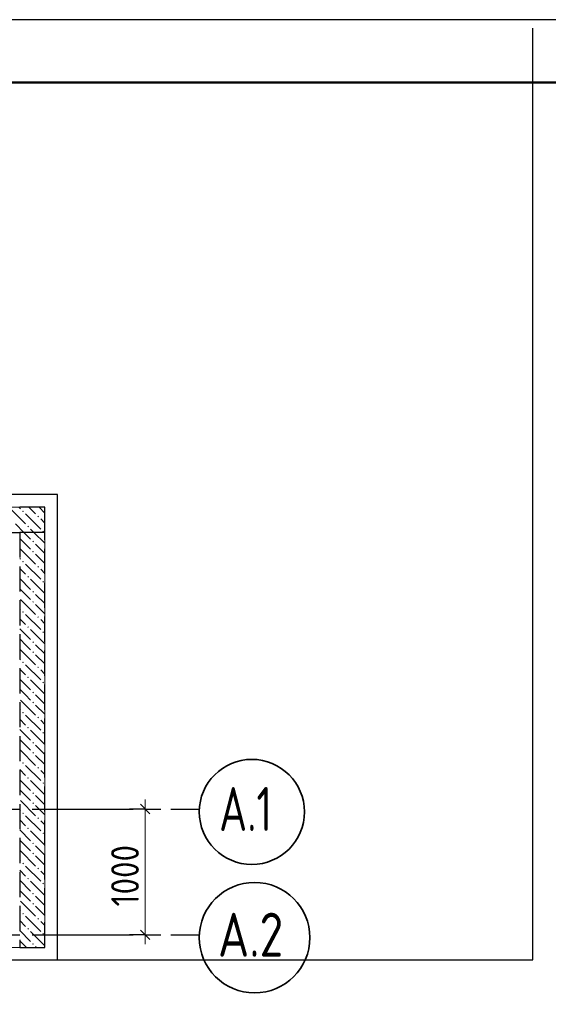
# Model space of a CAD drawing. Header units: millimetres. Extents: x 0 to 50400, y 0 to 35640.
# Tile 11 of 12: x 29937 to 34976, y 26244 to 35640. Entities that reach past the tile are written whole.
import ezdxf

# ---------------------------------------------------------------- set-up
doc = ezdxf.new("R2010")
doc.units = ezdxf.units.MM
doc.linetypes.add('______2', pattern=[324, 240, -84])
doc.linetypes.add('______5', pattern=[1320, 960, -120, 120, -120])
for name, color, linetype, lineweight in [('Standard', 7, 'Continuous', 25), ('ЖБ Перекрытие верхний уровень', 7, 'Continuous', 35), ('ЖБ Стена верхний уровень', 7, 'Continuous', 35), ('Размерная линия_ общее', 7, 'Continuous', 13)]:
    doc.layers.add(name, color=color, linetype=linetype, lineweight=lineweight)
doc.layers.add('Оси', color=7, linetype='______5', true_color=0x656565)
doc.styles.add('ISOCPEUR', font='txt')

msp = doc.modelspace()

# ---------------------------------------------------------------- hatches: boundary and pattern name
at = {"layer": 'ЖБ Стена верхний уровень', "linetype": 'Continuous', "lineweight": 18, "transparency": 33554687}
for points in [[(29961.4, 30947.7), (29969.2, 30955.5), (29977, 30947.7), (29969.2, 30939.9)], [(30105.4, 30899.7), (30113.2, 30907.5), (30121, 30899.7), (30113.2, 30891.9)], [(30009.4, 30803.7), (30017.2, 30811.5), (30025, 30803.7), (30017.2, 30795.9)], [(30153.4, 30755.7), (30161.2, 30763.5), (30169, 30755.7), (30161.2, 30747.9)], [(30057.4, 30659.7), (30065.2, 30667.5), (30073, 30659.7), (30065.2, 30651.9)], [(30057.4, 30563.7), (30065.2, 30571.5), (30073, 30563.7), (30065.2, 30555.9)], [(29961.4, 30467.7), (29969.2, 30475.5), (29977, 30467.7), (29969.2, 30459.9)], [(30105.4, 30419.7), (30113.2, 30427.5), (30121, 30419.7), (30113.2, 30411.9)], [(30009.4, 30323.7), (30017.2, 30331.5), (30025, 30323.7), (30017.2, 30315.9)], [(30153.4, 30275.7), (30161.2, 30283.5), (30169, 30275.7), (30161.2, 30267.9)], [(30057.4, 30179.7), (30065.2, 30187.5), (30073, 30179.7), (30065.2, 30171.9)], [(30057.4, 30083.7), (30065.2, 30091.5), (30073, 30083.7), (30065.2, 30075.9)], [(29961.4, 29987.7), (29969.2, 29995.5), (29977, 29987.7), (29969.2, 29979.9)], [(30105.4, 29939.7), (30113.2, 29947.5), (30121, 29939.7), (30113.2, 29931.9)], [(30009.4, 29843.7), (30017.2, 29851.5), (30025, 29843.7), (30017.2, 29835.9)], [(30153.4, 29795.7), (30161.2, 29803.5), (30169, 29795.7), (30161.2, 29787.9)], [(30057.4, 29699.7), (30065.2, 29707.5), (30073, 29699.7), (30065.2, 29691.9)], [(30057.4, 29603.7), (30065.2, 29611.5), (30073, 29603.7), (30065.2, 29595.9)], [(29961.4, 29507.7), (29969.2, 29515.5), (29977, 29507.7), (29969.2, 29499.9)], [(30105.4, 29459.7), (30113.2, 29467.5), (30121, 29459.7), (30113.2, 29451.9)], [(30009.4, 29363.7), (30017.2, 29371.5), (30025, 29363.7), (30017.2, 29355.9)], [(30153.4, 29315.7), (30161.2, 29323.5), (30169, 29315.7), (30161.2, 29307.9)], [(30057.4, 29219.7), (30065.2, 29227.5), (30073, 29219.7), (30065.2, 29211.9)], [(30057.4, 29123.7), (30065.2, 29131.5), (30073, 29123.7), (30065.2, 29115.9)], [(29961.4, 29027.7), (29969.2, 29035.5), (29977, 29027.7), (29969.2, 29019.9)], [(30105.4, 28979.7), (30113.2, 28987.5), (30121, 28979.7), (30113.2, 28971.9)], [(30009.4, 28883.7), (30017.2, 28891.5), (30025, 28883.7), (30017.2, 28875.9)], [(30153.4, 28835.7), (30161.2, 28843.5), (30169, 28835.7), (30161.2, 28827.9)], [(30057.4, 28739.7), (30065.2, 28747.5), (30073, 28739.7), (30065.2, 28731.9)], [(30057.4, 28643.7), (30065.2, 28651.5), (30073, 28643.7), (30065.2, 28635.9)], [(29961.4, 28547.7), (29969.2, 28555.5), (29977, 28547.7), (29969.2, 28539.9)], [(30105.4, 28499.7), (30113.2, 28507.5), (30121, 28499.7), (30113.2, 28491.9)], [(30009.4, 28403.7), (30017.2, 28411.5), (30025, 28403.7), (30017.2, 28395.9)], [(30153.4, 28355.7), (30161.2, 28363.5), (30169, 28355.7), (30161.2, 28347.9)], [(30057.4, 28259.7), (30065.2, 28267.5), (30073, 28259.7), (30065.2, 28251.9)], [(30057.4, 28163.7), (30065.2, 28171.5), (30073, 28163.7), (30065.2, 28155.9)], [(29961.4, 28067.7), (29969.2, 28075.5), (29977, 28067.7), (29969.2, 28059.9)], [(30105.4, 28019.7), (30113.2, 28027.5), (30121, 28019.7), (30113.2, 28011.9)], [(30009.4, 27923.7), (30017.2, 27931.5), (30025, 27923.7), (30017.2, 27915.9)], [(30153.4, 27875.7), (30161.2, 27883.5), (30169, 27875.7), (30161.2, 27867.9)], [(30057.4, 27779.7), (30065.2, 27787.5), (30073, 27779.7), (30065.2, 27771.9)], [(30057.4, 27683.7), (30065.2, 27691.5), (30073, 27683.7), (30065.2, 27675.9)], [(29961.4, 27587.7), (29969.2, 27595.5), (29977, 27587.7), (29969.2, 27579.9)], [(30105.4, 27539.7), (30113.2, 27547.5), (30121, 27539.7), (30113.2, 27531.9)], [(30009.4, 27443.7), (30017.2, 27451.5), (30025, 27443.7), (30017.2, 27435.9)], [(30153.4, 27395.7), (30161.2, 27403.5), (30169, 27395.7), (30161.2, 27387.9)], [(30057.4, 27299.7), (30065.2, 27307.5), (30073, 27299.7), (30065.2, 27291.9)], [(30057.4, 27203.7), (30065.2, 27211.5), (30073, 27203.7), (30065.2, 27195.9)], [(29961.4, 27107.7), (29969.2, 27115.5), (29977, 27107.7), (29969.2, 27099.9)], [(30105.4, 27059.7), (30113.2, 27067.5), (30121, 27059.7), (30113.2, 27051.9)], [(30009.4, 26963.7), (30017.2, 26971.5), (30025, 26963.7), (30017.2, 26955.9)], [(30153.4, 26915.7), (30161.2, 26923.5), (30169, 26915.7), (30161.2, 26907.9)], [(30057.4, 26819.7), (30065.2, 26827.5), (30073, 26819.7), (30065.2, 26811.9)]]:
    msp.add_hatch(color=7, dxfattribs=at).paths.add_polyline_path(points, flags=16)

# ---------------------------------------------------------------- linework, layer by layer
at = {"layer": 'Standard', "color": 7, "linetype": 'Continuous', "lineweight": 18, "transparency": 33554687}
for p, q in [((22137.4, 30987.4), (30177.4, 30987.4)), ((30177.4, 30987.4), (30177.4, 26787.4)), ((30177.4, 26787.4), (22137.4, 26787.4))]:
    msp.add_line(p, q, dxfattribs=at)
at = {"layer": 'Standard', "color": 7, "linetype": 'Continuous', "lineweight": 25, "transparency": 33554687}
msp.add_lwpolyline([(0, 0), (50400, 0), (50400, 35640), (0, 35640), (0, 0)], close=True, dxfattribs=at)
at = {"layer": 'Standard', "color": 254, "linetype": 'Continuous', "lineweight": 25, "true_color": 0xc4c4ff, "transparency": 33554687}
for points in [[(18840, 26667.4), (34827.5, 26667.4), (34827.5, 35558)], [(22017.4, 26667.4), (30297.4, 26667.4), (30297.4, 31107.4), (22017.4, 31107.4), (22017.4, 26667.4)]]:
    msp.add_lwpolyline(points, dxfattribs=at)
at = {"layer": 'Standard', "color": 7, "linetype": 'Continuous', "lineweight": 50, "transparency": 33554687}
msp.add_lwpolyline([(2400, 35040), (49800, 35040), (49800, 600), (2400, 600), (2400, 35040)], close=True, dxfattribs=at)
at = {"layer": 'ЖБ Перекрытие верхний уровень', "color": 7, "linetype": 'Continuous', "lineweight": 18, "transparency": 33554687}
for p, q in [((30177.5, 30987.4), (22137.5, 30987.4)), ((30177.5, 26787.4), (30177.5, 30987.4)), ((22137.5, 26787.4), (30177.5, 26787.4))]:
    msp.add_line(p, q, dxfattribs=at)
at = {"layer": 'ЖБ Стена верхний уровень', "color": 251, "linetype": '______2', "lineweight": -3, "true_color": 0x656565, "transparency": 33554687}
for p, q in [((30177.5, 30987.4), (23937.2, 30987.4)), ((30177.5, 30747.4), (30177.5, 30987.4)), ((22377.5, 30747.4), (29937.5, 30747.4)), ((30177.5, 30747.4), (29937.5, 30747.4)), ((29937.5, 30747.4), (29937.5, 26787.4)), ((30177.5, 26787.4), (30177.5, 30747.4)), ((29937.5, 26787.4), (30177.5, 26787.4))]:
    msp.add_line(p, q, dxfattribs=at)
at = {"layer": 'ЖБ Стена верхний уровень', "color": 9, "linetype": 'Continuous', "lineweight": 18, "true_color": 0xc7c7c7, "transparency": 33554687}
for p, q in [((29849.2, 30971.7), (29993.2, 30827.7)), ((29929.5, 30987.4), (29945.2, 30971.7)), ((29993.2, 30923.7), (30137.2, 30779.7)), ((30025.5, 30987.4), (30089.2, 30923.7)), ((30121.5, 30987.4), (30177.5, 30931.5)), ((29897.2, 30827.7), (29977.5, 30747.4)), ((30177.5, 30835.5), (30137.2, 30875.7)), ((29977.5, 30747.4), (30041.2, 30683.7)), ((30073.5, 30747.4), (30041.2, 30779.7)), ((30177.5, 30643.5), (30073.5, 30747.4)), ((29993.2, 30635.7), (29945.2, 30683.7)), ((30041.2, 30587.7), (29993.2, 30635.7)), ((30089.2, 30635.7), (30177.5, 30547.5)), ((29945.2, 30587.7), (30089.2, 30443.7)), ((30089.2, 30539.7), (30177.5, 30451.5)), ((29937.5, 30499.5), (29945.2, 30491.7)), ((29993.2, 30443.7), (30137.2, 30299.7)), ((29937.5, 30403.5), (29993.2, 30347.7)), ((30177.5, 30355.5), (30137.2, 30395.7)), ((29937.5, 30307.5), (30041.2, 30203.7)), ((30177.5, 30163.5), (30041.2, 30299.7)), ((29993.2, 30155.7), (29945.2, 30203.7)), ((29945.2, 30107.7), (30089.2, 29963.7)), ((30041.2, 30107.7), (29993.2, 30155.7)), ((30089.2, 30155.7), (30177.5, 30067.5)), ((29937.5, 30019.5), (29945.2, 30011.7)), ((30089.2, 30059.7), (30177.5, 29971.5)), ((29937.5, 29923.5), (29993.2, 29867.7)), ((29993.2, 29963.7), (30137.2, 29819.7)), ((30177.5, 29875.5), (30137.2, 29915.7)), ((29937.5, 29827.5), (30041.2, 29723.7)), ((30177.5, 29683.5), (30041.2, 29819.7)), ((29993.2, 29675.7), (29945.2, 29723.7)), ((29945.2, 29627.7), (30089.2, 29483.7)), ((30041.2, 29627.7), (29993.2, 29675.7)), ((30089.2, 29675.7), (30177.5, 29587.5)), ((29937.5, 29539.5), (29945.2, 29531.7)), ((30089.2, 29579.7), (30177.5, 29491.5)), ((29937.5, 29443.5), (29993.2, 29387.7)), ((29993.2, 29483.7), (30137.2, 29339.7)), ((30177.5, 29395.5), (30137.2, 29435.7)), ((29937.5, 29347.5), (30041.2, 29243.7)), ((30177.5, 29203.5), (30041.2, 29339.7)), ((29993.2, 29195.7), (29945.2, 29243.7)), ((29945.2, 29147.7), (30089.2, 29003.7)), ((30041.2, 29147.7), (29993.2, 29195.7)), ((30089.2, 29195.7), (30177.5, 29107.5)), ((29937.5, 29059.5), (29945.2, 29051.7)), ((30089.2, 29099.7), (30177.5, 29011.5)), ((29937.5, 28963.5), (29993.2, 28907.7)), ((29993.2, 29003.7), (30137.2, 28859.7)), ((30177.5, 28915.5), (30137.2, 28955.7)), ((29937.5, 28867.5), (30041.2, 28763.7)), ((30177.5, 28723.5), (30041.2, 28859.7)), ((29993.2, 28715.7), (29945.2, 28763.7)), ((29945.2, 28667.7), (30089.2, 28523.7)), ((30041.2, 28667.7), (29993.2, 28715.7)), ((30089.2, 28715.7), (30177.5, 28627.5)), ((29937.5, 28579.5), (29945.2, 28571.7)), ((30089.2, 28619.7), (30177.5, 28531.5)), ((29937.5, 28483.5), (29993.2, 28427.7)), ((29993.2, 28523.7), (30137.2, 28379.7)), ((30177.5, 28435.5), (30137.2, 28475.7)), ((29937.5, 28387.5), (30041.2, 28283.7)), ((30177.5, 28243.5), (30041.2, 28379.7)), ((29993.2, 28235.7), (29945.2, 28283.7)), ((30041.2, 28187.7), (29993.2, 28235.7)), ((30089.2, 28235.7), (30177.5, 28147.5)), ((29937.5, 28099.5), (29945.2, 28091.7)), ((29945.2, 28187.7), (30089.2, 28043.7)), ((30089.2, 28139.7), (30177.5, 28051.5)), ((29937.5, 28003.5), (29993.2, 27947.7)), ((29993.2, 28043.7), (30137.2, 27899.7)), ((29937.5, 27907.5), (30041.2, 27803.7)), ((30177.5, 27955.5), (30137.2, 27995.7)), ((30177.5, 27763.5), (30041.2, 27899.7)), ((29993.2, 27755.7), (29945.2, 27803.7)), ((30041.2, 27707.7), (29993.2, 27755.7)), ((30089.2, 27755.7), (30177.5, 27667.5)), ((29945.2, 27707.7), (30089.2, 27563.7)), ((30089.2, 27659.7), (30177.5, 27571.5)), ((29937.5, 27619.5), (29945.2, 27611.7)), ((29993.2, 27563.7), (30137.2, 27419.7)), ((29937.5, 27523.5), (29993.2, 27467.7)), ((30177.5, 27475.5), (30137.2, 27515.7)), ((29937.5, 27427.5), (30041.2, 27323.7)), ((30177.5, 27283.5), (30041.2, 27419.7)), ((29993.2, 27275.7), (29945.2, 27323.7)), ((30041.2, 27227.7), (29993.2, 27275.7)), ((30089.2, 27275.7), (30177.5, 27187.5)), ((29945.2, 27227.7), (30089.2, 27083.7)), ((30089.2, 27179.7), (30177.5, 27091.5)), ((29937.5, 27139.5), (29945.2, 27131.7)), ((29993.2, 27083.7), (30137.2, 26939.7)), ((29937.5, 27043.5), (29993.2, 26987.7)), ((30177.5, 26995.5), (30137.2, 27035.7)), ((29937.5, 26947.5), (30041.2, 26843.7)), ((30177.5, 26803.5), (30041.2, 26939.7)), ((29993.2, 26795.7), (29945.2, 26843.7)), ((30001.5, 26787.4), (29993.2, 26795.7)), ((30089.2, 26795.7), (30097.5, 26787.4))]:
    msp.add_line(p, q, dxfattribs=at)
at = {"layer": 'Оси', "color": 8, "linetype": '______5', "lineweight": -3, "transparency": 33554687}
for p, q in [((22137.4, 28107.4), (31649.2, 28107.4)), ((22137.4, 26907.4), (31649.2, 26907.4))]:
    msp.add_line(p, q, dxfattribs=at)
at = {"layer": 'Оси', "color": 7, "linetype": 'Continuous', "lineweight": 35, "transparency": 33554687}
for centre, radius in [((32150.4, 28080.1), 501.3), ((32176.2, 26880.1), 527)]:
    msp.add_circle(centre, radius, dxfattribs=at)
at = {"layer": 'Размерная линия_ общее', "color": 7, "linetype": 'Continuous', "lineweight": 13, "transparency": 33554687}
for p, q in [((31133.2, 28107.4), (31133.2, 28197.4)), ((31133.2, 26907.4), (31133.2, 26817.4))]:
    msp.add_line(p, q, dxfattribs=at)
at = {"layer": 'Размерная линия_ общее', "color": 253, "linetype": 'Continuous', "lineweight": -3, "true_color": 0xa0a0a0, "transparency": 33554687}
for p, q in [((31133.2, 28107.4), (30983.2, 28107.4)), ((31133.2, 28107.4), (31283.2, 28107.4)), ((31133.2, 26907.4), (30983.2, 26907.4)), ((31133.2, 26907.4), (31283.2, 26907.4))]:
    msp.add_line(p, q, dxfattribs=at)
at = {"layer": 'Размерная линия_ общее', "color": 7, "linetype": 'Continuous', "lineweight": 25, "transparency": 33554687}
for p, q in [((31178.2, 28062.4), (31088.2, 28152.4)), ((31178.2, 26862.4), (31088.2, 26952.4))]:
    msp.add_line(p, q, dxfattribs=at)
at = {"layer": 'Размерная линия_ общее', "color": 7, "linetype": 'Continuous', "lineweight": 13, "transparency": 33554687}
msp.add_lwpolyline([(31133.2, 26907.4), (31133.2, 27128.3), (31133.2, 27128.3), (31133.2, 28107.4)], dxfattribs=at)

# ---------------------------------------------------------------- texts
at = {"layer": 'Оси', "color": 7, "linetype": 'Continuous', "lineweight": 35, "transparency": 33554687, "char_height": 420, "attachment_point": 7, "style": 'ISOCPEUR'}
for s, insert, width in [('\\W0.71;А.1', (31838.1, 27897.4), 773.253), ('\\W0.79;А.2', (31827.1, 26697.4), 863.998)]:
    msp.add_mtext(s, dxfattribs=dict(at, insert=insert, width=width))
at = {"layer": 'Размерная линия_ общее', "color": 7, "linetype": 'Continuous', "lineweight": 25, "transparency": 33554687, "insert": (31073.2, 27177.4), "char_height": 264, "width": 800.292, "attachment_point": 7, "rotation": 90, "style": 'ISOCPEUR'}
msp.add_mtext('\\W0.87;1000', dxfattribs=at)

doc.saveas('drawing.dxf')
